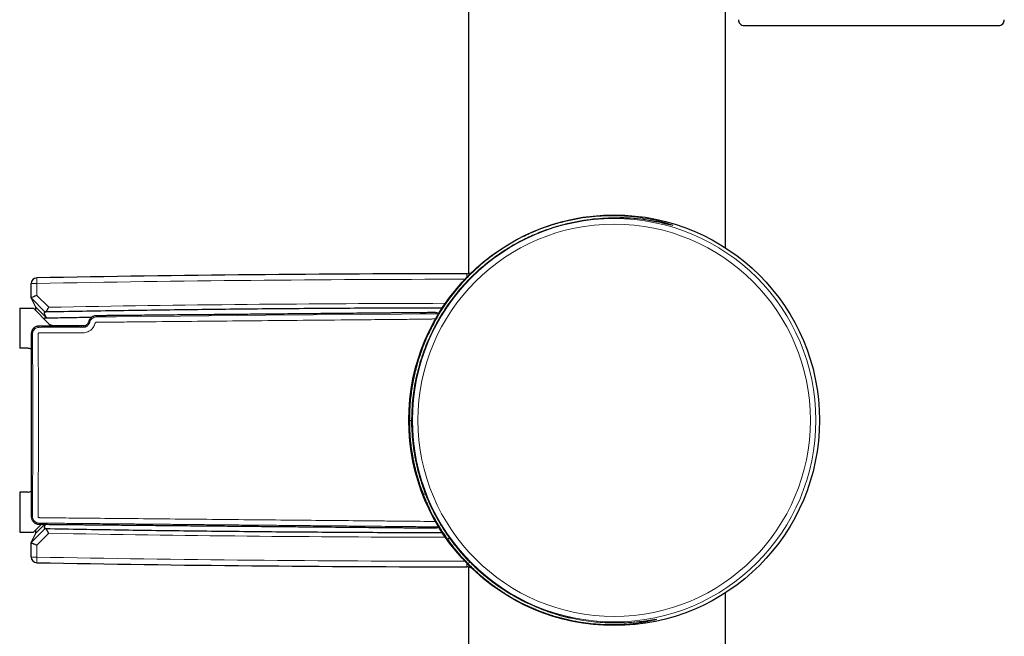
# Model space of a CAD drawing. Header units: millimetres. Extents: x 8 to 830, y 12 to 2106.
# Tile 96 of 256: x 699 to 785, y 1413 to 1467. Entities that reach past the tile are written whole.
import ezdxf

# ---------------------------------------------------------------- set-up
doc = ezdxf.new("R2010")
doc.units = ezdxf.units.MM

msp = doc.modelspace()

# ---------------------------------------------------------------- linework, layer by layer
at = {"color": 7, "linetype": 'Continuous', "lineweight": 30}
for p, q in [((737.859, 1501.299), (737.859, 1445.11)), ((760.359, 1447.361), (760.359, 1501.299)), ((761.981, 1466.8), (784.237, 1466.8)), ((699.614, 1442.982), (699.614, 1444.234)), ((699.614, 1442.981), (699.614, 1442.982)), ((700.024, 1442.162), (699.614, 1442.981)), ((698.609, 1442.075), (698.609, 1438.575)), ((698.609, 1442.075), (699.809, 1442.075)), ((699.809, 1442.075), (701.163, 1440.721)), ((700.983, 1441.205), (700.81, 1441.201)), ((700.862, 1441.748), (700.848, 1441.747)), ((701.516, 1440.575), (704.384, 1440.575)), ((699.309, 1438.575), (698.609, 1438.575)), ((698.609, 1425.975), (698.609, 1422.475)), ((699.309, 1425.975), (698.609, 1425.975)), ((699.809, 1422.475), (700.511, 1423.176)), ((698.609, 1422.475), (699.809, 1422.475)), ((699.614, 1421.568), (700.024, 1422.388)), ((700.848, 1422.802), (700.862, 1422.802)), ((699.614, 1421.568), (699.614, 1421.568)), ((699.614, 1420.316), (699.614, 1421.568)), ((737.859, 1419.439), (737.859, 1398)), ((760.359, 1398), (760.359, 1417.189))]:
    msp.add_line(p, q, dxfattribs=at)
at = {"color": 8, "linetype": 'Continuous', "lineweight": 0}
for p, q in [((700.105, 1444.734), (700.114, 1444.248)), ((737.725, 1445.097), (737.726, 1444.791)), ((700.114, 1444.248), (700.114, 1443.203)), ((700.848, 1441.747), (699.614, 1442.981)), ((700.114, 1443.203), (701.152, 1442.164)), ((700.024, 1442.162), (700.974, 1441.22)), ((700.816, 1423.174), (700.024, 1422.388)), ((699.614, 1421.568), (700.848, 1422.802)), ((701.152, 1422.385), (700.114, 1421.347)), ((700.114, 1421.347), (700.114, 1420.301)), ((700.105, 1419.816), (700.114, 1420.301)), ((737.725, 1419.452), (737.726, 1419.758))]:
    msp.add_line(p, q, dxfattribs=at)
at = {"color": 7, "linetype": 'Continuous', "lineweight": 30, "flags": 128}
for points in [[(700.974, 1441.22), (700.921, 1441.31), (700.875, 1441.391), (700.839, 1441.464), (700.811, 1441.529), (700.791, 1441.586), (700.779, 1441.634), (700.776, 1441.673), (700.782, 1441.704), (700.795, 1441.727), (700.818, 1441.741), (700.848, 1441.747)], [(700.848, 1422.802), (700.818, 1422.808), (700.795, 1422.823), (700.782, 1422.845), (700.776, 1422.876), (700.779, 1422.916), (700.791, 1422.964), (700.811, 1423.02), (700.839, 1423.085), (700.875, 1423.158), (700.883, 1423.173)]]:
    msp.add_lwpolyline(points, dxfattribs=at)
at = {"color": 8, "linetype": 'Continuous', "lineweight": 0, "flags": 128}
msp.add_lwpolyline([(704.743, 1440.885), (704.761, 1440.938), (704.787, 1440.999), (704.818, 1441.051), (704.939, 1441.185), (705.098, 1441.277), (705.188, 1441.304), (705.282, 1441.316), (705.313, 1441.317), (705.321, 1441.317), (705.324, 1441.317), (705.325, 1441.317), (705.326, 1441.317), (705.326, 1441.317), (705.326, 1441.317), (705.326, 1441.317), (705.326, 1441.317), (705.326, 1441.317), (705.326, 1441.317), (705.326, 1441.317), (705.326, 1441.317), (705.326, 1441.317), (705.327, 1441.317), (705.328, 1441.317), (705.357, 1441.317), (705.416, 1441.318), (705.65, 1441.32), (706.118, 1441.324), (707.053, 1441.333), (708.924, 1441.351), (712.667, 1441.386), (720.151, 1441.457), (728.41, 1441.535), (732.044, 1441.57), (733.643, 1441.585), (734.347, 1441.592), (734.656, 1441.595), (734.793, 1441.596), (734.853, 1441.596), (734.879, 1441.597), (734.889, 1441.597), (734.899, 1441.597), (734.9, 1441.597), (734.9, 1441.597), (734.9, 1441.597), (734.9, 1441.597), (734.9, 1441.597), (734.9, 1441.597), (734.9, 1441.597), (734.9, 1441.597), (734.9, 1441.597), (734.9, 1441.597), (734.9, 1441.597), (734.9, 1441.597), (734.9, 1441.597), (734.901, 1441.597), (734.903, 1441.597), (734.909, 1441.597), (734.955, 1441.596), (735.016, 1441.59), (735.075, 1441.578), (735.212, 1441.518)], dxfattribs=at)
at = {"color": 7, "linetype": 'Continuous', "lineweight": 30}
msp.add_circle((750.609, 1432.275), 17.962, dxfattribs=at)
at = {"color": 8, "linetype": 'Continuous', "lineweight": 0}
for radius in [17.962, 17.645, 17.162]:
    msp.add_circle((750.609, 1432.275), radius, dxfattribs=at)
at = {"color": 7, "linetype": 'Continuous', "lineweight": 30}
for centre, radius, start, end in [((761.981, 1467.3), 0.5, 177.51874, 270), ((784.237, 1467.3), 0.5, 270, 2.48126), ((700.114, 1444.234), 0.5, 91.08073, 180.001), ((738.7, -603.402), 2048.5, 90.027262, 91.079562), ((701.516, 1441.075), 0.5, 225, 270), ((699.309, 1438.075), 0.5, 51.22865, 90), ((699.309, 1426.475), 0.5, 270, 308.54988), ((700.114, 1420.316), 0.5, 179.999, 268.91927), ((738.7, 3467.952), 2048.5, 268.920438, 269.972738)]:
    msp.add_arc(centre, radius, start, end, dxfattribs=at)
at = {"color": 8, "linetype": 'Continuous', "lineweight": 0}
for centre, radius, start, end in [((738.7, -603.402), 2048.014, 90.032082, 91.079562), ((699.998, 1439.537), 4.713, 88.59617, 94.67696), ((738.7, -603.402), 2045.911, 90.079929, 91.051588), ((738.7, 3467.952), 2045.911, 268.948412, 269.920071), ((699.998, 1425.013), 4.713, 265.32304, 271.40383), ((738.7, 3467.952), 2048.014, 268.920438, 269.967918), ((737.801, 1420.109), 0.327, 265.70163, 310.3266)]:
    msp.add_arc(centre, radius, start, end, dxfattribs=at)
at = {"color": 7, "linetype": 'Continuous', "lineweight": 30}
for centre, major_axis, ratio, start_param, end_param in [((700.114, 1443.189), (0.5, 0.207), 0.02456, 1.561166, 3.140627), ((700.018, 1440.76), (0.006, 1.402), 0.0076, 5.608978, 6.268147), ((700.018, 1423.79), (-0.006, 1.402), 0.0076, 3.156631, 3.8158)]:
    msp.add_ellipse(centre, major_axis=major_axis, ratio=ratio, start_param=start_param, end_param=end_param, dxfattribs=at)
at = {"color": 8, "linetype": 'Continuous', "lineweight": 0}
for points, knots in [([(732.72, 1432.252), (732.728, 1432.686), (732.746, 1433.587), (732.86, 1434.583), (732.965, 1435.253), (733.022, 1435.575), (733.086, 1435.901), (733.157, 1436.23), (733.234, 1436.562), (733.32, 1436.897), (733.419, 1437.259), (733.55, 1437.695), (733.734, 1438.252), (733.949, 1438.831), (734.183, 1439.399), (734.42, 1439.927), (734.699, 1440.497), (735.027, 1441.107), (735.412, 1441.76), (735.845, 1442.424), (736.308, 1443.069), (736.771, 1443.659), (737.23, 1444.197), (737.681, 1444.685), (738.118, 1445.125), (738.672, 1445.648), (739.361, 1446.239), (740.203, 1446.878), (741.052, 1447.447), (741.901, 1447.95), (742.874, 1448.456), (743.976, 1448.941), (745.202, 1449.375), (746.403, 1449.705), (747.571, 1449.941), (748.697, 1450.092), (749.775, 1450.168), (750.799, 1450.179), (751.864, 1450.129), (752.918, 1450.013), (753.89, 1449.844), (754.612, 1449.677), (755.129, 1449.536), (755.472, 1449.43), (755.685, 1449.356), (755.771, 1449.319), (755.73, 1449.32), (755.562, 1449.358), (755.266, 1449.431), (754.79, 1449.54), (754.311, 1449.649), (753.895, 1449.713), (753.795, 1449.729)], [0, 0, 0, 0, 0.0269924, 0.055965, 0.0627525, 0.069645, 0.0766433, 0.0837482, 0.0909604, 0.0982807, 0.1057097, 0.1148753, 0.1274344, 0.1433885, 0.1545917, 0.1670181, 0.1806679, 0.1955415, 0.2116392, 0.2296154, 0.2466165, 0.2626439, 0.2776995, 0.2917858, 0.3049057, 0.3170631, 0.3399155, 0.3618981, 0.3830512, 0.4034202, 0.4230561, 0.4510506, 0.478211, 0.504735, 0.530835, 0.5567344, 0.5826618, 0.6088453, 0.6355068, 0.6707893, 0.7059862, 0.7416628, 0.7688808, 0.795405, 0.821505, 0.8474624, 0.8739259, 0.9002489, 0.9267185, 0.9536165, 0.9888908, 1, 1, 1, 1]), ([(751.45, 1449.972), (751.334, 1449.978), (750.914, 1450), (750.113, 1449.989), (749.059, 1449.925), (747.948, 1449.788), (746.793, 1449.57), (745.804, 1449.314), (745, 1449.06), (744.387, 1448.842), (743.77, 1448.596), (743.156, 1448.324), (742.544, 1448.025), (741.936, 1447.699), (741.324, 1447.339), (740.711, 1446.944), (740.099, 1446.513), (739.491, 1446.045), (738.784, 1445.449), (737.967, 1444.679), (737.301, 1443.953), (736.848, 1443.408), (736.605, 1443.102), (736.363, 1442.782), (736.122, 1442.449), (735.883, 1442.103), (735.493, 1441.506), (735.018, 1440.696), (734.526, 1439.711), (734.185, 1438.919), (733.954, 1438.312), (733.827, 1437.946), (733.752, 1437.72), (733.715, 1437.606), (733.683, 1437.502), (733.654, 1437.41), (733.63, 1437.328), (733.442, 1436.699), (733.166, 1435.54), (732.927, 1433.861), (732.9, 1432.772), (732.886, 1432.252)], [0, 0, 0, 0, 0.016072, 0.058327, 0.100131, 0.141854, 0.183873, 0.226554, 0.248261, 0.270265, 0.292604, 0.315318, 0.337719, 0.360728, 0.384378, 0.408703, 0.433731, 0.45949, 0.486003, 0.527208, 0.573719, 0.586787, 0.600223, 0.614027, 0.628202, 0.642746, 0.65766, 0.702126, 0.740212, 0.771916, 0.791504, 0.807499, 0.812032, 0.816166, 0.8199, 0.823236, 0.826172, 0.828709, 0.890812, 0.947842, 1, 1, 1, 1]), ([(734.976, 1441.114), (734.966, 1441.12), (734.944, 1441.133), (734.882, 1441.151), (734.782, 1441.151), (734.664, 1441.134), (734.546, 1441.124), (734.431, 1441.124), (734.2, 1441.121), (733.737, 1441.118), (732.835, 1441.109), (731.226, 1441.094), (728.35, 1441.066), (723.217, 1441.018), (716.205, 1440.95), (710.052, 1440.895), (706.472, 1440.857), (705.61, 1440.851), (705.401, 1440.848), (705.34, 1440.849), (705.286, 1440.843), (705.244, 1440.824), (705.223, 1440.792), (705.209, 1440.753), (705.169, 1440.656), (705.121, 1440.512), (705.016, 1440.352), (704.9, 1440.223), (704.749, 1440.103), (704.564, 1440.007), (704.347, 1439.946), (704.117, 1439.924), (703.887, 1439.926), (703.654, 1439.933), (703.427, 1439.935), (703.193, 1439.935), (702.951, 1439.935), (702.701, 1439.935), (702.451, 1439.935), (702.201, 1439.935), (701.864, 1439.935), (701.454, 1439.935), (701.002, 1439.935), (700.668, 1439.936), (700.451, 1439.934), (700.353, 1439.937), (700.3, 1439.934), (700.282, 1439.928), (700.265, 1439.918), (700.246, 1439.899), (700.229, 1439.863), (700.217, 1439.79), (700.215, 1439.711), (700.218, 1439.643), (700.221, 1439.613), (700.223, 1439.6), (700.224, 1439.594), (700.224, 1439.591), (700.224, 1439.59), (700.224, 1439.59), (700.224, 1439.589), (700.224, 1439.589), (700.224, 1439.589), (700.224, 1439.589), (700.224, 1439.589), (700.224, 1439.589), (700.224, 1439.589), (700.224, 1439.586), (700.224, 1439.578), (700.225, 1439.545), (700.228, 1439.027), (700.234, 1438.062), (700.241, 1436.68), (700.245, 1435.337), (700.249, 1434), (700.25, 1432.656), (700.25, 1431.31), (700.247, 1429.962), (700.244, 1428.854), (700.241, 1427.981), (700.238, 1427.342), (700.235, 1426.691), (700.231, 1426.031), (700.227, 1425.316), (700.223, 1424.686), (700.22, 1424.263), (700.218, 1424.094), (700.218, 1424.043), (700.218, 1423.991), (700.217, 1423.915), (700.22, 1423.841), (700.242, 1423.784), (700.256, 1423.768), (700.263, 1423.762), (700.267, 1423.76), (700.269, 1423.759), (700.27, 1423.758), (700.273, 1423.757), (700.283, 1423.757), (700.32, 1423.755), (700.397, 1423.753), (700.527, 1423.75), (700.724, 1423.747), (700.993, 1423.744), (701.342, 1423.74), (701.665, 1423.737), (701.91, 1423.734), (702.054, 1423.733), (702.169, 1423.732), (702.283, 1423.731), (702.701, 1423.727), (703.691, 1423.717), (705.731, 1423.698), (709.894, 1423.659), (715.912, 1423.601), (721.924, 1423.544), (726.559, 1423.5), (729.208, 1423.475), (731.253, 1423.456), (732.631, 1423.443), (733.712, 1423.433), (734.393, 1423.426), (734.691, 1423.423), (734.822, 1423.422), (734.885, 1423.421), (734.913, 1423.421), (734.925, 1423.421)], [0, 0, 0, 0, 0.000387, 0.000906, 0.00224, 0.003843, 0.005044, 0.006373, 0.007845, 0.013115, 0.022518, 0.039305, 0.069272, 0.122824, 0.218373, 0.313914, 0.337457, 0.343263, 0.343993, 0.344755, 0.345388, 0.345887, 0.346313, 0.346662, 0.347336, 0.349977, 0.351928, 0.353989, 0.355998, 0.358621, 0.361225, 0.363805, 0.366631, 0.369276, 0.371909, 0.37455, 0.377456, 0.380361, 0.383266, 0.386171, 0.389076, 0.39502, 0.40047, 0.404858, 0.406668, 0.408039, 0.408278, 0.4085, 0.408716, 0.408937, 0.409439, 0.410073, 0.411532, 0.412174, 0.412457, 0.412582, 0.412637, 0.412662, 0.412672, 0.412677, 0.412679, 0.41268, 0.412681, 0.412681, 0.412681, 0.412682, 0.412686, 0.4127, 0.412756, 0.412978, 0.413865, 0.430818, 0.446672, 0.462109, 0.477669, 0.493339, 0.508983, 0.524638, 0.540331, 0.547651, 0.555094, 0.562659, 0.570346, 0.578156, 0.587601, 0.592337, 0.592932, 0.59352, 0.594112, 0.594753, 0.596184, 0.596652, 0.59684, 0.596938, 0.59698, 0.596998, 0.597012, 0.597024, 0.597112, 0.597358, 0.59829, 0.599808, 0.601912, 0.60515, 0.609204, 0.614074, 0.616424, 0.617757, 0.619091, 0.620424, 0.621758, 0.633666, 0.654939, 0.692953, 0.778867, 0.864886, 0.902713, 0.940543, 0.957313, 0.974033, 0.988635, 0.995013, 0.997807, 0.999033, 0.999573, 1, 1, 1, 1]), ([(699.728, 1439.825), (699.728, 1439.834), (699.729, 1439.857), (699.732, 1439.897), (699.741, 1439.951), (699.758, 1440.014), (699.795, 1440.103), (699.862, 1440.203), (699.969, 1440.299), (700.094, 1440.369), (700.197, 1440.398), (700.265, 1440.405), (700.293, 1440.407), (700.317, 1440.407), (700.39, 1440.405), (700.566, 1440.408), (700.962, 1440.406), (701.755, 1440.407), (702.75, 1440.406), (703.555, 1440.407), (703.944, 1440.406), (704.049, 1440.407), (704.138, 1440.405), (704.211, 1440.409), (704.27, 1440.418), (704.326, 1440.433), (704.392, 1440.457), (704.466, 1440.494), (704.542, 1440.549), (704.608, 1440.614), (704.664, 1440.689), (704.709, 1440.772), (704.727, 1440.832), (704.736, 1440.861)], [0, 0, 0, 0, 0.004965, 0.012593, 0.021346, 0.034793, 0.047662, 0.073323, 0.099032, 0.124685, 0.1502, 0.156513, 0.161182, 0.165695, 0.169579, 0.200159, 0.261329, 0.38367, 0.62835, 0.799627, 0.818852, 0.838593, 0.856204, 0.867235, 0.877782, 0.88828, 0.898876, 0.915778, 0.932591, 0.949379, 0.966197, 0.98309, 1, 1, 1, 1]), ([(704.736, 1440.861), (704.737, 1440.863), (704.738, 1440.868), (704.739, 1440.872), (704.739, 1440.874)], [0, 0, 0, 0, 0.519479, 1, 1, 1, 1]), ([(704.739, 1440.874), (704.74, 1440.876), (704.741, 1440.88), (704.742, 1440.883), (704.743, 1440.885)], [0, 0, 0, 0, 0.528604, 1, 1, 1, 1]), ([(699.72, 1423.868), (699.72, 1423.88), (699.722, 1423.902), (699.722, 1423.934), (699.723, 1423.964), (699.723, 1423.995), (699.723, 1424.026), (699.723, 1424.056), (699.723, 1424.087), (699.724, 1424.172), (699.726, 1424.362), (699.728, 1424.746), (699.733, 1425.433), (699.74, 1426.66), (699.748, 1428.266), (699.754, 1430.091), (699.756, 1432.006), (699.755, 1434.08), (699.749, 1436.224), (699.741, 1437.912), (699.734, 1438.981), (699.731, 1439.452), (699.729, 1439.642), (699.729, 1439.712), (699.729, 1439.734), (699.729, 1439.756), (699.728, 1439.778), (699.728, 1439.801), (699.728, 1439.816), (699.728, 1439.825)], [0, 0, 0, 0, 0.002269, 0.004106, 0.006033, 0.00796, 0.009887, 0.011814, 0.013741, 0.015668, 0.027781, 0.04941, 0.088033, 0.156998, 0.280141, 0.390083, 0.500022, 0.639945, 0.779875, 0.903026, 0.957216, 0.98106, 0.991551, 0.992925, 0.994299, 0.995673, 0.997046, 0.998418, 1, 1, 1, 1]), ([(733.894, 1425.879), (733.819, 1426.082), (733.673, 1426.481), (733.482, 1427.08), (733.351, 1427.541), (733.268, 1427.866), (733.22, 1428.057), (733.176, 1428.247), (733.134, 1428.435), (733.094, 1428.621), (733.057, 1428.805), (732.991, 1429.151), (732.907, 1429.656), (732.822, 1430.32), (732.763, 1430.974), (732.727, 1431.617), (732.722, 1432.042), (732.72, 1432.252)], [0, 0, 0, 0, 0.101133, 0.198669, 0.292631, 0.323473, 0.353914, 0.383955, 0.413596, 0.44284, 0.471687, 0.500139, 0.604597, 0.706733, 0.806625, 0.904351, 1, 1, 1, 1]), ([(736.007, 1421.914), (735.923, 1422.033), (735.753, 1422.277), (735.505, 1422.659), (735.313, 1422.969), (735.176, 1423.201), (735.093, 1423.345), (735.009, 1423.492), (734.926, 1423.642), (734.852, 1423.78), (734.787, 1423.901), (734.71, 1424.048), (734.61, 1424.245), (734.481, 1424.507), (734.343, 1424.802), (734.197, 1425.13), (734.044, 1425.492), (733.946, 1425.746), (733.894, 1425.879)], [0, 0, 0, 0, 0.095742, 0.196114, 0.301143, 0.337563, 0.374514, 0.411997, 0.450013, 0.488562, 0.516612, 0.541592, 0.599195, 0.664318, 0.73696, 0.817122, 0.904802, 1, 1, 1, 1]), ([(733.894, 1425.879), (733.907, 1425.863), (733.933, 1425.831), (734.019, 1425.814), (734.092, 1425.815), (734.114, 1425.816)], [0, 0, 0, 0, 0.385249, 0.814175, 1, 1, 1, 1]), ([(735.213, 1423.031), (735.204, 1423.025), (735.151, 1422.988), (735.041, 1422.958), (734.873, 1422.95), (734.688, 1422.956), (734.478, 1422.956), (734.268, 1422.959), (733.857, 1422.963), (733.039, 1422.97), (731.465, 1422.985), (729.452, 1423.004), (727.232, 1423.025), (725.249, 1423.044), (723.409, 1423.061), (721.705, 1423.078), (720.064, 1423.093), (718.39, 1423.109), (716.694, 1423.125), (714.983, 1423.141), (713.36, 1423.157), (711.826, 1423.171), (710.38, 1423.185), (709.006, 1423.198), (707.707, 1423.21), (706.484, 1423.222), (705.357, 1423.232), (704.325, 1423.242), (703.389, 1423.251), (702.547, 1423.259), (701.826, 1423.266), (701.218, 1423.272), (700.809, 1423.276), (700.544, 1423.278), (700.403, 1423.281), (700.26, 1423.277), (700.119, 1423.305), (699.99, 1423.369), (699.892, 1423.449), (699.804, 1423.556), (699.746, 1423.68), (699.726, 1423.787), (699.722, 1423.844), (699.722, 1423.862), (699.722, 1423.868)], [0, 0, 0, 0, 0.000918, 0.005456, 0.009179, 0.015065, 0.020928, 0.026773, 0.032601, 0.055328, 0.095243, 0.16439, 0.223819, 0.28107, 0.330346, 0.377886, 0.42369, 0.467757, 0.517953, 0.565689, 0.610964, 0.653778, 0.694131, 0.732023, 0.768785, 0.80289, 0.834339, 0.863132, 0.889268, 0.912748, 0.933571, 0.949612, 0.96362, 0.967837, 0.971828, 0.975411, 0.979784, 0.983734, 0.987259, 0.990359, 0.995271, 0.998486, 0.999451, 1, 1, 1, 1]), ([(734.925, 1423.421), (734.933, 1423.422), (734.949, 1423.423), (734.966, 1423.429), (734.973, 1423.436), (734.974, 1423.437)], [0, 0, 0, 0, 0.4574039, 0.8959342, 1, 1, 1, 1]), ([(736.007, 1421.914), (736.011, 1421.911), (736.02, 1421.904), (736.045, 1421.903), (736.08, 1421.908), (736.123, 1421.921), (736.169, 1421.938), (736.204, 1421.954), (736.219, 1421.96)], [0, 0, 0, 0, 0.1745491, 0.3490236, 0.5235747, 0.6982025, 0.8728308, 1, 1, 1, 1]), ([(737.777, 1419.783), (737.615, 1419.953), (737.294, 1420.291), (736.841, 1420.82), (736.409, 1421.358), (736.14, 1421.73), (736.007, 1421.914)], [0, 0, 0, 0, 0.254018, 0.505348, 0.754004, 1, 1, 1, 1]), ([(737.887, 1419.963), (738.156, 1419.696), (738.682, 1419.173), (739.517, 1418.466), (740.203, 1417.948), (740.727, 1417.587), (741.083, 1417.354), (741.438, 1417.133), (741.79, 1416.925), (742.14, 1416.73), (742.486, 1416.546), (743.034, 1416.27), (743.788, 1415.928), (744.746, 1415.559), (745.689, 1415.256), (746.61, 1415.014), (747.507, 1414.827), (748.383, 1414.69), (749.23, 1414.599), (750.045, 1414.55), (750.811, 1414.536), (751.52, 1414.553), (752.157, 1414.591), (752.716, 1414.642), (753.198, 1414.699), (753.602, 1414.756), (753.922, 1414.805), (754.151, 1414.842), (754.287, 1414.861), (754.33, 1414.861), (754.282, 1414.842), (754.141, 1414.803), (753.906, 1414.748), (753.579, 1414.681), (753.17, 1414.607), (752.684, 1414.535), (752.123, 1414.47), (751.484, 1414.419), (750.776, 1414.391), (750.015, 1414.394), (749.21, 1414.433), (748.364, 1414.514), (747.48, 1414.643), (746.561, 1414.827), (745.772, 1415.029), (745.129, 1415.224), (744.639, 1415.388), (744.169, 1415.561), (743.726, 1415.738), (743.31, 1415.917), (742.75, 1416.174), (742.039, 1416.536), (741.181, 1417.034), (740.315, 1417.603), (739.451, 1418.25), (738.592, 1418.974), (738.052, 1419.51), (737.777, 1419.783)], [0, 0, 0, 0, 0.023304, 0.045562, 0.066805, 0.07561, 0.084237, 0.092692, 0.100977, 0.109096, 0.117053, 0.124853, 0.146529, 0.167692, 0.188446, 0.208902, 0.229174, 0.249379, 0.270122, 0.290944, 0.312064, 0.333253, 0.3541, 0.374754, 0.395369, 0.416419, 0.437368, 0.458059, 0.478668, 0.499374, 0.520042, 0.540674, 0.561448, 0.582538, 0.603685, 0.624289, 0.644915, 0.665715, 0.686837, 0.707686, 0.728221, 0.748681, 0.769198, 0.789904, 0.810926, 0.821596, 0.832391, 0.843325, 0.852707, 0.861833, 0.871146, 0.890364, 0.910423, 0.931374, 0.953262, 0.976126, 1, 1, 1, 1])]:
    msp.add_open_spline(points, degree=3, knots=knots, dxfattribs=at)
at = {"color": 7, "linetype": 'Continuous', "lineweight": 30}
for points, knots in [([(751.419, 1449.977), (751.33, 1449.981), (751.236, 1449.985), (751.137, 1449.986), (751.132, 1449.986)], [0, 0, 0, 0, 0.9528354, 1, 1, 1, 1]), ([(753.795, 1449.729), (753.59, 1449.763), (753.082, 1449.848), (752.271, 1449.94), (751.648, 1449.964), (751.45, 1449.972)], [0, 0, 0, 0, 0.314812, 0.781578, 1, 1, 1, 1]), ([(754.056, 1449.687), (753.99, 1449.699), (753.896, 1449.717), (753.79, 1449.734), (753.759, 1449.739)], [0, 0, 0, 0, 0.702504, 1, 1, 1, 1]), ([(754.389, 1449.624), (754.308, 1449.64), (754.22, 1449.658), (754.121, 1449.675), (754.115, 1449.677)], [0, 0, 0, 0, 0.933406, 1, 1, 1, 1]), ([(755.521, 1449.369), (755.517, 1449.37), (755.504, 1449.373), (755.468, 1449.382), (755.407, 1449.397), (755.324, 1449.417), (755.216, 1449.443), (755.073, 1449.476), (754.891, 1449.517), (754.657, 1449.568), (754.488, 1449.604), (754.39, 1449.623), (754.389, 1449.624)], [0, 0, 0, 0, 0.045273, 0.132987, 0.227032, 0.32744, 0.434214, 0.544734, 0.692685, 0.844341, 0.999538, 1, 1, 1, 1]), ([(737.725, 1445.097), (737.776, 1445.1), (737.877, 1445.106), (738.022, 1445.151), (738.137, 1445.205), (738.196, 1445.254), (738.216, 1445.27)], [0, 0, 0, 0, 0.285408, 0.56963, 0.854255, 1, 1, 1, 1]), ([(700.862, 1441.748), (700.868, 1441.749), (700.882, 1441.752), (700.905, 1441.771), (700.931, 1441.8), (700.96, 1441.839), (700.992, 1441.887), (701.026, 1441.944), (701.064, 1442.009), (701.106, 1442.081), (701.135, 1442.134), (701.151, 1442.163), (701.152, 1442.164)], [0, 0, 0, 0, 0.10185, 0.206743, 0.308561, 0.4131, 0.519557, 0.628685, 0.743391, 0.861016, 0.992386, 1, 1, 1, 1]), ([(735.573, 1442.093), (734.764, 1442.092), (731.802, 1442.09), (726.688, 1442.065), (720.231, 1442.018), (713.774, 1441.949), (707.318, 1441.861), (703.014, 1441.785), (700.862, 1441.748)], [0, 0, 0, 0, 0.069945, 0.255956, 0.441967, 0.627978, 0.813989, 1, 1, 1, 1]), ([(735.264, 1441.607), (735.253, 1441.613), (735.218, 1441.634), (735.144, 1441.663), (735.035, 1441.692), (734.9, 1441.698), (734.747, 1441.694), (734.574, 1441.693), (734.382, 1441.691), (734.157, 1441.689), (733.896, 1441.687), (733.598, 1441.684), (733.273, 1441.681), (732.919, 1441.678), (732.537, 1441.674), (732.126, 1441.67), (731.696, 1441.666), (731.254, 1441.662), (730.374, 1441.654), (728.8, 1441.639), (726.525, 1441.618), (723.975, 1441.594), (721.399, 1441.569), (719.365, 1441.55), (717.881, 1441.536), (716.963, 1441.528), (716.058, 1441.519), (715.173, 1441.511), (714.226, 1441.502), (713.222, 1441.493), (712.166, 1441.483), (711.163, 1441.473), (710.213, 1441.464), (709.314, 1441.456), (708.45, 1441.448), (707.746, 1441.441), (707.196, 1441.436), (706.797, 1441.432), (706.422, 1441.429), (706.074, 1441.425), (705.754, 1441.423), (705.507, 1441.42), (705.326, 1441.419), (705.205, 1441.414), (705.092, 1441.386), (704.992, 1441.344), (704.898, 1441.286), (704.81, 1441.21), (704.727, 1441.106), (704.664, 1440.989), (704.636, 1440.87), (704.594, 1440.773), (704.535, 1440.69), (704.463, 1440.621), (704.373, 1440.564), (704.266, 1440.524), (704.144, 1440.512), (704.015, 1440.516), (703.809, 1440.514), (703.519, 1440.515), (703.144, 1440.515), (702.754, 1440.515), (702.354, 1440.515), (701.943, 1440.515), (701.522, 1440.515), (701.167, 1440.515), (700.889, 1440.515), (700.695, 1440.515), (700.518, 1440.515), (700.358, 1440.515), (700.229, 1440.514), (700.132, 1440.493), (700.041, 1440.463), (699.948, 1440.417), (699.863, 1440.354), (699.804, 1440.296), (699.767, 1440.252), (699.743, 1440.219), (699.726, 1440.193), (699.71, 1440.168), (699.696, 1440.141), (699.682, 1440.114), (699.657, 1440.054), (699.627, 1439.957), (699.617, 1439.817), (699.62, 1439.67), (699.619, 1439.515), (699.619, 1439.297), (699.619, 1439.007), (699.619, 1438.653), (699.619, 1438.285), (699.619, 1437.905), (699.619, 1437.5), (699.619, 1437.042), (699.619, 1436.527), (699.619, 1435.95), (699.619, 1435.339), (699.619, 1434.694), (699.619, 1434.013), (699.619, 1433.335), (699.619, 1432.662), (699.619, 1432.01), (699.619, 1431.359), (699.619, 1430.724), (699.619, 1430.111), (699.619, 1429.518), (699.619, 1428.879), (699.619, 1428.199), (699.619, 1427.486), (699.619, 1426.811), (699.619, 1426.192), (699.619, 1425.625), (699.619, 1425.11), (699.619, 1424.7), (699.619, 1424.39), (699.619, 1424.173), (699.62, 1423.986), (699.616, 1423.83), (699.636, 1423.702), (699.674, 1423.591), (699.726, 1423.496), (699.784, 1423.417), (699.846, 1423.355), (699.906, 1423.307), (699.969, 1423.267), (700.033, 1423.235), (700.103, 1423.208), (700.186, 1423.187), (700.291, 1423.176), (700.421, 1423.178), (700.57, 1423.176), (700.737, 1423.174), (700.942, 1423.172), (701.187, 1423.17), (701.477, 1423.167), (701.796, 1423.164), (702.144, 1423.161), (702.519, 1423.158), (702.921, 1423.154), (703.349, 1423.15), (703.804, 1423.145), (704.697, 1423.137), (706.012, 1423.125), (707.909, 1423.107), (709.961, 1423.088), (712.167, 1423.067), (714.353, 1423.046), (716.521, 1423.026), (718.679, 1423.006), (720.841, 1422.985), (723.14, 1422.964), (725.582, 1422.941), (728.17, 1422.917), (730.051, 1422.899), (731.216, 1422.888), (731.657, 1422.884), (732.088, 1422.88), (732.502, 1422.876), (732.887, 1422.872), (733.243, 1422.869), (733.571, 1422.866), (733.873, 1422.863), (734.129, 1422.861), (734.343, 1422.859), (734.519, 1422.857), (734.681, 1422.855), (734.827, 1422.855), (734.957, 1422.851), (735.072, 1422.866), (735.167, 1422.895), (735.23, 1422.922), (735.26, 1422.94), (735.266, 1422.944)], [0, 0, 0, 0, 0.000412, 0.001394, 0.002691, 0.004198, 0.005942, 0.007897, 0.010066, 0.012448, 0.015528, 0.018903, 0.022574, 0.026541, 0.030884, 0.035533, 0.040471, 0.045483, 0.050504, 0.070325, 0.098837, 0.127651, 0.156767, 0.186186, 0.196613, 0.20706, 0.217314, 0.227312, 0.237054, 0.249425, 0.261358, 0.272852, 0.283415, 0.293577, 0.303341, 0.312705, 0.31745, 0.321995, 0.326231, 0.330159, 0.333779, 0.337091, 0.338542, 0.339907, 0.341201, 0.342451, 0.343584, 0.344901, 0.346404, 0.348063, 0.349339, 0.350542, 0.351644, 0.352736, 0.353933, 0.355211, 0.35659, 0.358044, 0.359597, 0.363582, 0.367876, 0.372287, 0.376814, 0.381457, 0.386217, 0.391094, 0.393465, 0.395653, 0.397656, 0.399475, 0.40109, 0.402004, 0.402847, 0.40432, 0.405508, 0.406414, 0.407102, 0.407471, 0.407804, 0.408142, 0.408483, 0.40883, 0.409181, 0.410675, 0.412244, 0.413916, 0.415664, 0.41749, 0.421317, 0.42549, 0.429507, 0.4338, 0.438368, 0.443211, 0.449336, 0.45585, 0.462756, 0.470051, 0.477736, 0.485812, 0.493045, 0.500544, 0.507946, 0.515114, 0.522047, 0.528746, 0.535211, 0.543718, 0.551782, 0.559404, 0.566582, 0.572784, 0.578613, 0.584068, 0.586656, 0.589136, 0.591423, 0.592997, 0.594438, 0.595766, 0.596981, 0.598081, 0.599067, 0.599939, 0.600705, 0.601592, 0.602363, 0.603238, 0.604478, 0.605947, 0.607629, 0.609523, 0.611628, 0.614567, 0.617839, 0.621442, 0.625379, 0.629647, 0.634163, 0.638999, 0.644156, 0.649611, 0.66925, 0.68876, 0.713905, 0.738834, 0.763545, 0.78804, 0.812334, 0.836725, 0.861324, 0.890285, 0.919529, 0.949056, 0.954044, 0.959041, 0.963998, 0.968681, 0.973057, 0.977057, 0.980761, 0.98417, 0.987283, 0.989445, 0.991436, 0.993259, 0.994911, 0.996387, 0.99768, 0.998806, 0.999765, 1, 1, 1, 1]), ([(700.81, 1441.201), (700.8, 1441.2), (700.778, 1441.197), (700.753, 1441.18), (700.738, 1441.16), (700.732, 1441.152)], [0, 0, 0, 0, 0.368145, 0.734672, 1, 1, 1, 1]), ([(700.974, 1441.22), (700.973, 1441.219), (700.971, 1441.217), (700.952, 1441.213), (700.922, 1441.21), (700.876, 1441.206), (700.834, 1441.203), (700.81, 1441.201)], [0, 0, 0, 0, 0.181147, 0.364323, 0.552546, 0.742031, 1, 1, 1, 1]), ([(704.888, 1441.273), (704.858, 1441.272), (704.197, 1441.262), (702.896, 1441.239), (701.624, 1441.216), (700.983, 1441.205)], [0, 0, 0, 0, 0.022645, 0.50812, 1, 1, 1, 1]), ([(732.72, 1432.252), (732.724, 1432.253), (732.732, 1432.256), (732.78, 1432.262), (732.85, 1432.265), (732.89, 1432.267)], [0, 0, 0, 0, 0.305189, 0.603626, 1, 1, 1, 1]), ([(732.886, 1432.252), (732.892, 1431.941), (732.902, 1431.303), (732.986, 1430.328), (733.127, 1429.314), (733.338, 1428.267), (733.621, 1427.188), (733.871, 1426.477), (733.999, 1426.114)], [0, 0, 0, 0, 0.147222, 0.301896, 0.464293, 0.634646, 0.813158, 1, 1, 1, 1]), ([(733.999, 1426.114), (734.045, 1425.995), (734.132, 1425.766), (734.266, 1425.439), (734.395, 1425.14), (734.518, 1424.869), (734.622, 1424.649), (734.707, 1424.475), (734.773, 1424.341), (734.835, 1424.219), (734.9, 1424.094), (734.976, 1423.951), (735.117, 1423.689), (735.322, 1423.329), (735.586, 1422.895), (735.848, 1422.487), (736.028, 1422.227), (736.116, 1422.101)], [0, 0, 0, 0, 0.084381, 0.162545, 0.234493, 0.300225, 0.359742, 0.395346, 0.428285, 0.458562, 0.486175, 0.520921, 0.565847, 0.682458, 0.793669, 0.899506, 1, 1, 1, 1]), ([(701.152, 1422.385), (701.151, 1422.387), (701.14, 1422.4), (701.128, 1422.431), (701.098, 1422.48), (701.065, 1422.54), (701.027, 1422.604), (700.992, 1422.662), (700.96, 1422.71), (700.931, 1422.749), (700.906, 1422.779), (700.882, 1422.798), (700.869, 1422.801), (700.862, 1422.802)], [0, 0, 0, 0, 0.0077241, 0.0731031, 0.1392303, 0.253928, 0.3714917, 0.4779525, 0.5870152, 0.6888377, 0.7933146, 0.8951563, 1, 1, 1, 1]), ([(700.862, 1422.802), (703.014, 1422.764), (707.318, 1422.688), (713.774, 1422.601), (720.231, 1422.532), (726.688, 1422.485), (731.802, 1422.46), (734.763, 1422.457), (735.571, 1422.457)], [0, 0, 0, 0, 0.186021, 0.372042, 0.558064, 0.744085, 0.930106, 1, 1, 1, 1]), ([(736.116, 1422.101), (736.249, 1421.916), (736.518, 1421.543), (736.949, 1421.003), (737.403, 1420.473), (737.725, 1420.134), (737.887, 1419.963)], [0, 0, 0, 0, 0.245953, 0.494596, 0.745941, 1, 1, 1, 1]), ([(699.614, 1421.568), (699.615, 1421.567), (699.617, 1421.565), (699.635, 1421.555), (699.665, 1421.54), (699.706, 1421.522), (699.757, 1421.499), (699.818, 1421.472), (699.892, 1421.44), (699.989, 1421.399), (700.065, 1421.367), (700.112, 1421.347), (700.114, 1421.347)], [0, 0, 0, 0, 0.095346, 0.193545, 0.288869, 0.386808, 0.485176, 0.586038, 0.699068, 0.815396, 0.993523, 1, 1, 1, 1]), ([(738.183, 1419.305), (738.174, 1419.313), (738.125, 1419.351), (738.022, 1419.398), (737.877, 1419.444), (737.776, 1419.45), (737.725, 1419.452)], [0, 0, 0, 0, 0.071806, 0.381224, 0.6902199, 1, 1, 1, 1]), ([(737.924, 1419.952), (738.089, 1419.788), (738.416, 1419.462), (738.927, 1419), (739.447, 1418.564), (739.974, 1418.153), (740.507, 1417.767), (741.045, 1417.406), (741.587, 1417.07), (742.13, 1416.758), (742.675, 1416.47), (743.218, 1416.206), (743.757, 1415.967), (744.288, 1415.75), (744.811, 1415.556), (745.318, 1415.385), (745.804, 1415.237), (746.262, 1415.112), (746.645, 1415.017), (746.874, 1414.968), (746.961, 1414.949)], [0, 0, 0, 0, 0.066267, 0.131499, 0.195656, 0.258718, 0.320689, 0.381592, 0.441474, 0.500399, 0.558446, 0.615613, 0.671473, 0.726102, 0.779662, 0.831883, 0.881532, 0.928503, 0.972706, 1, 1, 1, 1]), ([(752.759, 1414.65), (752.845, 1414.659), (753.025, 1414.679), (753.267, 1414.708), (753.471, 1414.735), (753.635, 1414.758), (753.764, 1414.777), (753.873, 1414.794), (753.961, 1414.808), (754.031, 1414.819), (754.082, 1414.827), (754.114, 1414.833), (754.129, 1414.836), (754.14, 1414.837), (754.138, 1414.837), (754.137, 1414.837)], [0, 0, 0, 0, 0.110089, 0.230124, 0.351574, 0.439217, 0.526988, 0.611747, 0.693077, 0.770992, 0.845509, 0.916642, 0.956581, 0.995148, 1, 1, 1, 1])]:
    msp.add_open_spline(points, degree=3, knots=knots, dxfattribs=at)

doc.saveas('drawing.dxf')
